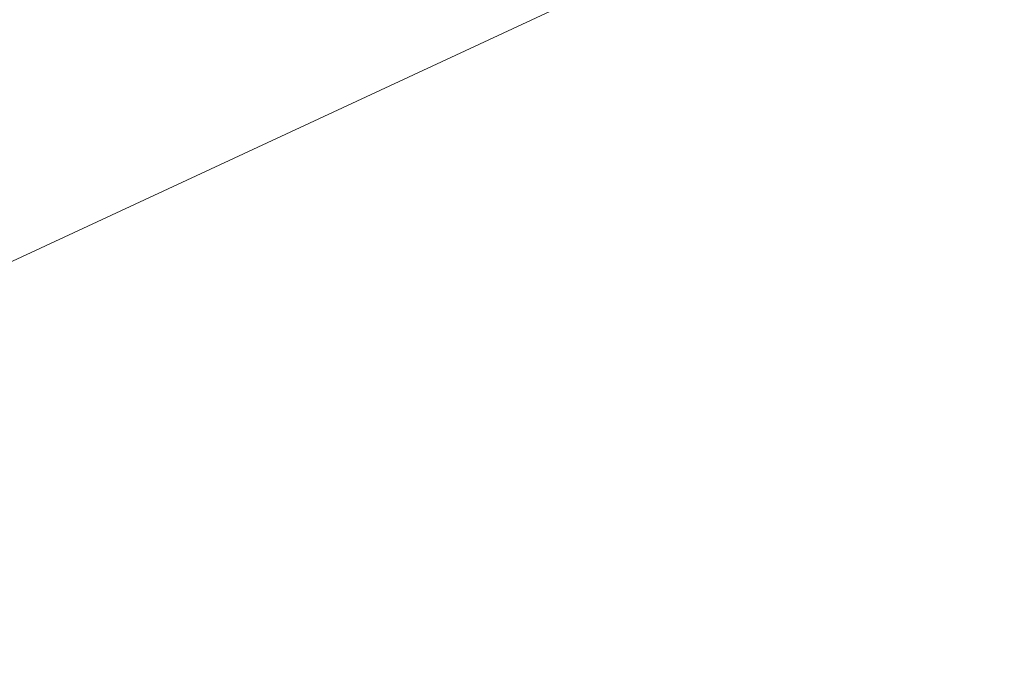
# Model space of a CAD drawing. Extents: x 1620613 to 1693141, y 557269 to 607790.
# Tile 189 of 256: x 1620833.968 to 1620835.209, y 607278.943 to 607279.758. Entities that reach past the tile are written whole.
import ezdxf

# ---------------------------------------------------------------- set-up
doc = ezdxf.new("R2010")
doc.units = 0
doc.header["$LTSCALE"] = 10
doc.header["$MEASUREMENT"] = 0
doc.linetypes.add('DGN Style 2', pattern=[7.346996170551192, 4.408197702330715, -2.938798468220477])
doc.linetypes.add('DGN Style 3', pattern=[10.28579463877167, 7.346996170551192, -2.938798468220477])
for name, color, linetype, lineweight in [('DR_X_Text', 7, 'Continuous', 0), ('DT_X_Contour_Minor', 136, 'DGN Style 3', 0), ('SV_X_Top_of_Bank', 97, 'DGN Style 2', 0)]:
    doc.layers.add(name, color=color, linetype=linetype, lineweight=lineweight)
doc.styles.get("Standard").update_dxf_attribs({"font": 'arial.ttf'})
doc.styles.add('Style-Arial', font='arial.ttf')
doc.dimstyles.get("Standard").update_dxf_attribs({"dimtxt": 0.18, "dimasz": 0.18, "dimexe": 0.18, "dimexo": 0.0625, "dimgap": 0.09, "dimtad": 0, "dimtih": 1, "dimtoh": 1, "dimdec": 4, "dimzin": 0, "dimdsep": 46, "dimtxsty": 'Standard', "dimcen": 0.09, "dimadec": 0, "dimazin": 0, "dimtfac": 1, "dimtdec": 4, "dimtofl": 0, "dimtmove": 0, "dimatfit": 3, "dimfxl": 1, "dimtolj": 1, "dimtzin": 0, "dimarcsym": 0})

# ---------------------------------------------------------------- blocks, each defined once
blk = doc.blocks.new('*U1004')
at = {"layer": 'DT_X_Contour_Minor', "transparency": 33554559, "flags": 128}
for points, elevation in [([(-24.18095962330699, 52.19456630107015), (-26.13961108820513, 50.80046222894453), (-26.52381164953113, 50.52720175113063), (-26.83699127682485, 50.30489349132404), (-27.07914997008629, 50.13353744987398), (-27.25028772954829, 50.01313362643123), (-27.6119605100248, 49.75999305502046), (-27.86025474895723, 49.55198737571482), (-28.33388288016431, 49.11782576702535), (-29.03284490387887, 48.4575082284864), (-29.95714082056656, 47.57103476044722), (-32.72237512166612, 44.90556427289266), (-33.69162985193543, 43.94827698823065), (-34.52546831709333, 43.07551799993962), (-35.22389051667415, 42.287287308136), (-35.78689645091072, 41.58358491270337), (-37.10769058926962, 39.81974958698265), (-37.57608096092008, 39.21586285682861), (-37.99065647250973, 38.72707916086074), (-38.35141712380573, 38.35339849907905), (-38.65836291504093, 38.09482087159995), (-39.40513187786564, 37.55875124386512), (-39.65607010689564, 37.37009547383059), (-39.84880807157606, 37.20618038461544), (-39.98334577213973, 37.06700597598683), (-40.05968320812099, 36.95257224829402), (-40.18564935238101, 36.68040321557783), (-40.22203130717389, 36.57873467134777), (-40.23670256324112, 36.47785581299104), (-40.22966312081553, 36.37776664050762), (-40.20091298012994, 36.27846715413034), (-40.01608735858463, 35.81691215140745), (-40.15048069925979, 35.74531068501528), (-40.16360001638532, 35.73708894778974), (-40.14536082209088, 35.74311007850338), (-40.09576311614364, 35.76337407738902), (-40.01480689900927, 35.79788094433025), (-39.75711230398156, 35.90888974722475), (-39.66908160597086, 35.93833058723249), (-39.59826045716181, 35.94339650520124), (-39.54464885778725, 35.924087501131), (-39.50824680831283, 35.88040357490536), (-39.43412074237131, 35.73141320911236), (-39.40460542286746, 35.66106522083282), (-39.37165401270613, 35.56176403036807), (-39.33526651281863, 35.4335096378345), (-39.29544292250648, 35.2763020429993), (-39.18466522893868, 34.81847752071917), (-39.17252586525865, 34.65688272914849), (-39.21919104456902, 34.51546674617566), (-39.32466076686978, 34.39422957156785), (-39.48893503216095, 34.2931712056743), (-40.00540579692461, 34.0505873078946), (-40.19436498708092, 33.96038744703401), (-40.37388948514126, 33.87172578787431), (-40.54397928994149, 33.78460233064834), (-40.70463440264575, 33.69901707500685), (-41.12046844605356, 33.47284066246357), (-41.26366915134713, 33.39187158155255), (-41.38139573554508, 33.31859664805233), (-41.4736481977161, 33.25301586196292), (-41.54042653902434, 33.19512922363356), (-41.68453661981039, 33.05102371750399), (-41.74308398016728, 32.99779644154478), (-41.81064350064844, 32.94619374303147), (-41.88721518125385, 32.89621562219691), (-41.97279902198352, 32.84786207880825), (-42.21303881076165, 32.72108539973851), (-42.29075835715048, 32.67889523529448), (-42.34373715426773, 32.64740725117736), (-42.37197520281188, 32.62662144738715), (-42.37547250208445, 32.61653782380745), (-42.35181096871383, 32.60391773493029), (-42.39091265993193, 32.583645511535), (-42.52596388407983, 32.53229390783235), (-42.75696464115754, 32.44986292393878), (-43.08391493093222, 32.33635255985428), (-44.0837150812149, 31.99221908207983), (-44.42547770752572, 31.87377317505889), (-44.70091547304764, 31.776535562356), (-44.91002837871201, 31.70050624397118), (-45.05281642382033, 31.64568522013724), (-45.34515139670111, 31.52777354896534), (-45.44244383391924, 31.48830485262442), (-45.51506991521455, 31.45833251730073), (-45.56302964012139, 31.43785654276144), (-45.58632300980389, 31.42687692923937), (-45.61555018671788, 31.41025977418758), (-45.65389966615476, 31.39085678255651), (-45.74702772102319, 31.34511067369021), (-45.89493435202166, 31.27302144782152), (-46.0976195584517, 31.1745891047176), (-46.71115154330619, 30.87697870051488), (-46.99779240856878, 30.74271758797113), (-47.39756601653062, 30.56314205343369), (-47.91047236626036, 30.33825209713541), (-48.53651145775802, 30.06804771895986), (-50.35679269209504, 29.28708348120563), (-51.06820952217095, 28.98171731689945), (-51.83724908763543, 28.65134200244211), (-52.66391138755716, 28.29595753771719), (-53.54819642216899, 27.91556392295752), (-55.9831201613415, 26.86783541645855), (-57.01666897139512, 26.41871289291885), (-58.29112259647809, 25.85714170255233), (-59.80648103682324, 25.18312184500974), (-61.56274429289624, 24.39665332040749), (-66.5673193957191, 22.14947236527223), (-68.33273958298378, 21.3572880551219), (-69.87556881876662, 20.66612084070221), (-71.19580710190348, 20.07597072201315), (-72.29345443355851, 19.58683769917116), (-74.92372604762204, 18.41717243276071), (-76.0391293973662, 17.92006916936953), (-77.4126357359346, 17.30600832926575), (-79.04424506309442, 16.57498991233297), (-80.93395737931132, 15.72701391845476), (-86.31732754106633, 13.30980116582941), (-88.17255430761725, 12.47632087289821), (-89.70070698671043, 11.78878955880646), (-90.90178557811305, 11.24720722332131), (-91.77579008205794, 10.85157386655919), (-93.67036997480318, 9.991150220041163), (-94.38000876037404, 9.669193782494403), (-95.0879901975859, 9.348642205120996), (-95.79431428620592, 9.02949548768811), (-96.49898102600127, 8.71175363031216), (-98.37588253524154, 7.866315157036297), (-99.06783932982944, 7.55473544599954), (-99.73603358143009, 7.254075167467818), (-100.380465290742, 6.964334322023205), (-101.0011344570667, 6.685512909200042), (-102.6245688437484, 5.956548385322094), (-103.1982293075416, 5.697795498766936), (-103.7016349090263, 5.468260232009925), (-104.1347856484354, 5.26794258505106), (-104.4976815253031, 5.096842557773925), (-105.3717307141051, 4.679532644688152), (-105.6991237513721, 4.523773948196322), (-106.0257659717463, 4.369480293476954), (-106.3516573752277, 4.216651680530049), (-106.6767979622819, 4.065288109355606), (-107.5428384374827, 3.663605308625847), (-107.8765955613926, 3.5093037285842), (-108.228336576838, 3.347661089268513), (-108.5980614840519, 3.178677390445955), (-108.9857702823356, 3.002352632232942), (-110.0436389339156, 2.522365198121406), (-110.3899303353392, 2.366441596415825), (-110.6354030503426, 2.258661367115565), (-110.7800570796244, 2.199024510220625), (-110.8238924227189, 2.187531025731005), (-110.8063617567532, 2.221072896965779), (-110.8176179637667, 2.22399142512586), (-110.864534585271, 2.207590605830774), (-110.9471116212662, 2.171870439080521), (-111.065349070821, 2.116830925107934), (-111.4281961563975, 1.944299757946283), (-111.549772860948, 1.887374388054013), (-111.6423676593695, 1.845996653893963), (-111.7059805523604, 1.820166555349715), (-111.7406115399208, 1.809884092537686), (-111.7943182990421, 1.803194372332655), (-111.8286533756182, 1.792639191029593), (-111.8913785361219, 1.765990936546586), (-111.9824937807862, 1.723249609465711), (-112.1019991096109, 1.66441520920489), (-112.4585334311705, 1.486066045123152), (-112.6107108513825, 1.409811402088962), (-112.7998423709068, 1.314809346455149), (-113.0259279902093, 1.201059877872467), (-113.2889677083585, 1.068562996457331), (-114.0396790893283, 0.69024142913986), (-114.2872314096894, 0.568059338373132), (-114.4668548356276, 0.4852542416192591), (-114.5785493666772, 0.4418261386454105), (-114.6223150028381, 0.4377750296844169), (-114.648451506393, 0.4794747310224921), (-114.6577560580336, 0.4941408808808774), (-114.6660673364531, 0.5068645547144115), (-114.6733853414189, 0.5176457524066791), (-114.6797100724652, 0.5264844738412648), (-114.7069078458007, 0.5631993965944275), (-114.8184190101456, 0.5857427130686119), (-114.8512880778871, 0.5817863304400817), (-114.9021047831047, 0.5602557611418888), (-114.9708691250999, 0.521151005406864), (-115.0575811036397, 0.4644720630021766), (-115.3127432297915, 0.2898959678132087), (-115.4414968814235, 0.1639744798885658), (-115.6363862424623, -0.08285791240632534), (-115.8974113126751, -0.4506012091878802), (-116.2245720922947, -0.9392554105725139), (-117.1851817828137, -2.403547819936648), (-117.5714658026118, -2.953456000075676), (-118.0098605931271, -3.504961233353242), (-118.500366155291, -4.058063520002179), (-119.0429824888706, -4.612762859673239), (-120.5594404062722, -6.094090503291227), (-121.1927058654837, -6.659830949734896), (-121.9551588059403, -7.246056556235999), (-122.8467992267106, -7.852767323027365), (-123.8676271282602, -8.479963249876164), (-126.7620848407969, -10.17979926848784), (-127.864000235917, -10.8284669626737), (-128.9989031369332, -11.49959303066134), (-130.1667935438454, -12.19317747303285), (-131.3676714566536, -12.90922028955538), (-134.6139958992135, -14.84861229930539), (-135.6910177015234, -15.49258175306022), (-136.4873397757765, -15.96994610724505), (-137.00296212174, -16.28070536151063), (-137.237884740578, -16.42485951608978), (-137.4900787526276, -16.58713046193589), (-137.7565083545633, -16.75856111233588), (-138.3666516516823, -17.1511498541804), (-139.3205086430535, -17.76489668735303), (-140.6180793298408, -18.59980161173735), (-144.5365527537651, -21.12109219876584), (-146.057583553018, -22.07550189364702), (-147.6818208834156, -23.04776303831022), (-149.4092647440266, -24.03787563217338), (-151.2399151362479, -25.04583967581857), (-156.2592582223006, -27.75754572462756), (-157.9071188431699, -28.64785731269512), (-159.0861933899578, -29.28501254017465), (-159.7964818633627, -29.66901140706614), (-160.0379842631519, -29.799853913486), (-160.0569425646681, -29.81122544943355), (-160.0890574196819, -29.82893668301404), (-160.1711832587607, -29.87354173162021), (-160.3033200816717, -29.94504059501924), (-160.4854678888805, -30.04343327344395), (-161.0378766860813, -30.34167216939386), (-161.453391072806, -30.58673781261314), (-162.2856276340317, -31.09825556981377), (-163.5345863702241, -31.8762254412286), (-165.2002672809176, -32.92064742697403), (-173.9457966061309, -38.41633829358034), (-174.5053201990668, -38.7314004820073), (-174.867815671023, -38.89980899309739), (-175.7155062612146, -39.27000787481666), (-177.0483919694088, -39.84199712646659), (-178.8664727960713, -40.61577674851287), (-184.3616151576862, -42.94824290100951), (-186.1728366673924, -43.71679719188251), (-187.4851444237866, -44.27311045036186), (-188.2985384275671, -44.61718267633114), (-188.6130186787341, -44.74901386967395), (-188.7864143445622, -44.81757567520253), (-188.8437101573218, -44.84031453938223), (-188.8855508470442, -44.85710977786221), (-188.9119364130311, -44.86796139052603), (-188.9228668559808, -44.87286937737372), (-188.931407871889, -44.87803250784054), (-188.9728376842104, -44.90323402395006), (-189.0907213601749, -44.97496622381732), (-189.2850588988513, -45.09322910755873), (-189.5558503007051, -45.25802267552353), (-190.9979358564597, -46.13563092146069), (-200.9809675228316, -50.38128774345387), (-202.8592208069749, -51.18005113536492), (-204.215538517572, -51.75677410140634), (-205.04992065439, -52.11145664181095), (-205.3623672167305, -52.24409875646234), (-205.4996439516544, -52.30175716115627), (-205.6967714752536, -52.38455384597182), (-206.1851964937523, -52.58970009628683), (-206.9649190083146, -52.91719591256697), (-208.0359390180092, -53.36704129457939), (-211.2803890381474, -54.72976173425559), (-212.5267256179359, -55.24626083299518), (-213.8323978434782, -55.77371779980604), (-215.1974057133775, -56.31213263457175), (-216.6217492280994, -56.86150533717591), (-220.4991127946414, -58.34110970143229), (-221.7850403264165, -58.8320294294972), (-222.734800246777, -59.19508533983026), (-223.3483925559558, -59.43027743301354), (-223.6258172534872, -59.53760570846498), (-223.9173929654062, -59.65332935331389), (-224.22196076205, -59.77157573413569), (-224.9169823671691, -60.039522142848), (-226.0024577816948, -60.45716857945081), (-227.4783870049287, -61.02451504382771), (-231.9348033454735, -62.73703898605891), (-233.6412232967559, -63.39652951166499), (-235.4181708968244, -64.09060813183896), (-237.2656461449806, -64.81927484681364), (-239.1836490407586, -65.5825296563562), (-244.3923602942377, -67.6639932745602), (-246.1431725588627, -68.36306236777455), (-247.4890759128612, -68.89917193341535), (-248.4300703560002, -69.27232197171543), (-248.9661558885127, -69.48251248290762), (-249.8558387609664, -69.82574114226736), (-250.2946615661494, -69.97874927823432), (-250.9438678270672, -70.1803521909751), (-251.8034575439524, -70.43054988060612), (-252.8734307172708, -70.72934234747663), (-256.0072037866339, -71.59091529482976), (-257.3000331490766, -71.91154492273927), (-258.8281914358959, -72.22725409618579), (-260.5916786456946, -72.53804281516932), (-262.5904947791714, -72.84391107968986), (-268.2344430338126, -73.6529991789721), (-269.2004858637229, -74.22120432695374), (-267.8656531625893, -75.31900369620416), (-264.229944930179, -76.94639728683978), (-258.2933611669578, -79.1033850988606), (-239.394637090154, -85.56147822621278), (-233.1634486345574, -87.66069986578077), (-228.643926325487, -89.1147949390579), (-225.8360701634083, -89.92376344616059), (-224.7398801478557, -90.08760538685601), (-224.0989283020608, -89.66434847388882), (-223.7262266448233, -89.61622242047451), (-223.0888355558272, -89.78928694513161), (-222.1867550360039, -90.18354204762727), (-221.0199850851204, -90.79898772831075), (-217.5556793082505, -92.7350969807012), (-216.3597373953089, -93.36094720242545), (-215.3701409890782, -93.78641592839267), (-214.5868900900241, -94.01150315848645), (-214.0099846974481, -94.03620889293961), (-211.7992323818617, -93.68394549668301), (-207.7296554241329, -92.34900280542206), (-206.1300878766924, -91.03043986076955), (-205.8097007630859, -90.77156042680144), (-205.5340683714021, -90.56002053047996), (-205.303190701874, -90.39582017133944), (-205.117067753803, -90.27895934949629), (-204.6804128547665, -90.0304498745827), (-204.5339060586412, -89.94748955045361), (-204.4218768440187, -89.88499068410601), (-204.3443252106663, -89.84295327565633), (-204.3012511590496, -89.82137732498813), (-204.2323571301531, -89.79112340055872), (-204.0175103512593, -89.70875089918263), (-203.4246405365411, -89.48432383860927), (-202.4537476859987, -89.11784221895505), (-201.1048318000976, -88.60930603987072), (-197.0036920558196, -87.06380348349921), (-195.53523340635, -86.48951762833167), (-194.2057122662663, -85.92578698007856), (-193.0151286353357, -85.37261153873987), (-191.963482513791, -84.8299913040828), (-189.3443428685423, -83.39707762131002), (-188.3270215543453, -82.8713957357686), (-187.2394123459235, -82.36903534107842), (-186.0815152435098, -81.88999643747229), (-184.8533302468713, -81.4342790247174), (-181.484453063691, -80.2501279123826), (-180.3467177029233, -79.84876827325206), (-179.4601695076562, -79.53280269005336), (-178.8248084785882, -79.30223116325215), (-178.4406346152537, -79.15705369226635), (-177.7510872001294, -78.88377251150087), (-177.4752271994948, -78.77552726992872), (-177.1648077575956, -78.65575243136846), (-176.8198288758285, -78.52444799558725), (-176.4402905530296, -78.38161396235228), (-175.3821091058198, -77.98535041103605), (-174.657990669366, -77.70635111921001), (-173.2792714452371, -77.1665509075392), (-171.2459514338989, -76.3659497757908), (-168.5580306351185, -75.30454772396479), (-160.5174407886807, -72.12640769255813), (-157.8664053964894, -71.07881973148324), (-155.9437416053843, -70.31966087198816), (-154.7494494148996, -69.8489311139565), (-154.2835288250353, -69.66663045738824), (-154.0122360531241, -69.56506750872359), (-153.8901976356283, -69.51096790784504), (-153.7275519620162, -69.42484131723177), (-153.5242990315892, -69.30668773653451), (-153.2804388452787, -69.15650716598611), (-152.5760020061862, -68.71332299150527), (-152.3022596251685, -68.54918621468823), (-152.0093601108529, -68.38916401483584), (-151.6973034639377, -68.23325639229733), (-151.3660896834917, -68.08146334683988), (-150.457310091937, -67.68216799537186), (-149.7965649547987, -67.40557416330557), (-148.4959142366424, -66.87526418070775), (-146.5553579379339, -66.09123804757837), (-143.9748960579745, -65.05349576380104), (-136.2404569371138, -61.94789480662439), (-133.6499864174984, -60.91447590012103), (-131.6794041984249, -60.14341989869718), (-130.3287102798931, -59.63472680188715), (-129.597904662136, -59.38839661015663), (-128.475607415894, -59.08133330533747), (-128.0837312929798, -58.95530226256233), (-127.7498258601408, -58.8075066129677), (-127.4738911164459, -58.63794635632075), (-127.2559270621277, -58.44662149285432), (-126.3740264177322, -57.50298804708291), (-125.5114376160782, -56.88272472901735), (-125.3272058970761, -56.75648262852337), (-125.1441916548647, -56.64358346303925), (-124.9623948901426, -56.54402723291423), (-124.7818156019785, -56.45781393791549), (-124.3018941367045, -56.24570239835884), (-124.1252345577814, -56.16937275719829), (-123.9551969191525, -56.09946748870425), (-123.7917812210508, -56.03598659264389), (-123.634987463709, -55.97893006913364), (-123.2257000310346, -55.83534516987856), (-123.0975281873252, -55.78019966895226), (-123.0199782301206, -55.7224518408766), (-122.9930501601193, -55.66210168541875), (-123.01674397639, -55.59914920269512), (-123.2454328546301, -55.29929885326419), (-123.5280223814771, -55.37079651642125), (-123.557898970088, -55.37377578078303), (-123.5264189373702, -55.35207171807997), (-123.4335822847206, -55.30568432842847), (-123.2793890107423, -55.23461361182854), (-122.7863981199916, -55.01218059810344), (-122.5932278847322, -54.92795936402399), (-122.383460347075, -54.84212042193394), (-122.1570955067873, -54.75466377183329), (-121.9141333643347, -54.66558941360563), (-121.2441045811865, -54.42590084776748), (-120.9864257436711, -54.32681635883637), (-120.7159108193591, -54.20932931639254), (-120.4325598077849, -54.07343972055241), (-120.1363727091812, -53.91914757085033), (-119.3294256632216, -53.48316510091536), (-119.0607926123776, -53.33840922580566), (-118.8601037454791, -53.23112845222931), (-118.7273590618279, -53.1613227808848), (-118.6625585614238, -53.1289922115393), (-118.5803494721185, -53.09274416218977), (-118.5320814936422, -53.07158985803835), (-118.4489343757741, -53.0353129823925), (-118.330908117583, -52.9839135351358), (-118.1780027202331, -52.91739151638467), (-117.723749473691, -52.71983603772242), (-117.574481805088, -52.65467205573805), (-117.4673687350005, -52.60734671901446), (-117.40241026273, -52.57786002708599), (-117.3796063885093, -52.56621198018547), (-117.3750021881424, -52.55893538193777), (-117.32292377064, -52.53514638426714), (-117.1701416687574, -52.46923683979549), (-116.916655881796, -52.36120674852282), (-116.56246641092, -52.21105611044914), (-115.4836895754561, -51.75449367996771), (-115.0592612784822, -51.57221276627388), (-114.5950590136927, -51.36779184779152), (-114.0910827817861, -51.14123092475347), (-113.547332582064, -50.89252999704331), (-112.044300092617, -50.1998075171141), (-111.4609096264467, -49.93227813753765), (-110.8380125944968, -49.64923185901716), (-110.1756089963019, -49.3506686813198), (-109.4736988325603, -49.03658860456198), (-107.5492629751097, -48.17835253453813), (-106.8173808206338, -47.85253848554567), (-106.0650612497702, -47.51877339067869), (-105.2923042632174, -47.17705725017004), (-104.4991098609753, -46.82739006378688), (-102.3566749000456, -45.88434283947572), (-101.3863502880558, -45.45568486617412), (-100.0822026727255, -44.87699636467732), (-98.44423205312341, -44.14827733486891), (-96.4724384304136, -43.26952777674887), (-90.76922476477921, -40.72615491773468), (-88.75926945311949, -39.8289467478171), (-87.00681376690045, -39.04485188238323), (-85.5118577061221, -38.37387032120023), (-84.27440127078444, -37.81600206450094), (-81.31785027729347, -36.47917111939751), (-80.27335569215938, -36.00698643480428), (-79.35728518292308, -35.59305558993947), (-78.56963874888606, -35.23737858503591), (-77.91041639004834, -34.9399554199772), (-76.32372220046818, -34.22449876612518), (-75.53716309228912, -33.87114173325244), (-74.36750640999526, -33.34766312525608), (-72.81475215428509, -32.65406294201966), (-70.87890032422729, -31.79034118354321), (-65.20583201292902, -29.2602543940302), (-63.27956802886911, -28.40062648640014), (-61.75557730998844, -27.71930785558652), (-60.63385985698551, -27.21629850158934), (-59.91441566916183, -26.89159842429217), (-58.53226218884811, -26.26347725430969), (-58.06345880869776, -26.05004163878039), (-57.69366377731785, -25.88082566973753), (-57.42287709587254, -25.75582934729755), (-57.25109876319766, -25.6750526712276), (-56.92503434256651, -25.51860773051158), (-56.77381655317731, -25.44516997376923), (-56.56471150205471, -25.34219040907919), (-56.29771918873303, -25.2096690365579), (-55.97283961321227, -25.04760585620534), (-55.02931106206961, -24.57604829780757), (-54.67752068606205, -24.40195806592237), (-54.3297959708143, -24.23335553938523), (-53.98613691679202, -24.0702407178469), (-53.64654352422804, -23.9126136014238), (-52.746382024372, -23.49959156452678), (-52.45081458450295, -23.36482985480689), (-52.23923338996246, -23.27031125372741), (-52.11163844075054, -23.21603576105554), (-52.06802973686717, -23.20200337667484), (-52.06372152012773, -23.21824116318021), (-52.04211588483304, -23.21375886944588), (-51.98053014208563, -23.18813364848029), (-51.87896429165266, -23.1413655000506), (-51.73741833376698, -23.07345442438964), (-51.3066556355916, -22.8641676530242), (-51.11980596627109, -22.77346711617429), (-50.88232898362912, -22.65833058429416), (-50.59422468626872, -22.51875805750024), (-50.25549307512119, -22.35474953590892), (-49.28470569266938, -21.88481215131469), (-48.97027855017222, -21.73316172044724), (-48.75508766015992, -21.63066346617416), (-48.63913302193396, -21.57731738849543), (-48.62241463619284, -21.5731234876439), (-48.71014727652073, -21.62747598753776), (-48.72413865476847, -21.63849978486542), (-48.70031330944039, -21.63080680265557), (-48.6386712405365, -21.60439704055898), (-48.53921244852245, -21.55927049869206), (-48.22356670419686, -21.41397734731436), (-48.10382505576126, -21.37670235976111), (-47.98133441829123, -21.37384726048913), (-47.85609479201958, -21.40541204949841), (-47.72810617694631, -21.47139672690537), (-47.12441166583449, -21.85963829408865), (-43.89396079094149, -19.59121021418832), (-43.19775608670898, -19.02601108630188), (-42.49362092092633, -18.30259716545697), (-41.78155529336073, -17.42096845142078), (-41.06155920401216, -16.38112494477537), (-39.13099568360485, -13.39725586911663), (-38.40827419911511, -12.38038078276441), (-37.688032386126, -11.56765733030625), (-36.97027024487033, -10.95908551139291), (-36.25498777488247, -10.55466532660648), (-34.35087408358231, -9.748413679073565), (-33.71216939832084, -9.477969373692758), (-33.22414061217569, -9.271325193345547), (-32.88678772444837, -9.128481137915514), (-32.70011073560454, -9.049437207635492), (-32.40320662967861, -8.923720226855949), (-31.99930430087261, -8.653783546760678), (-31.0102753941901, -7.938261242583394), (-29.4361199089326, -6.777153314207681), (-27.27683784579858, -5.170459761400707), (-20.73858357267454, -0.2918294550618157), (-18.53161800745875, 1.345858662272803), (-16.8144120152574, 2.599950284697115), (-15.58696559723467, 3.470445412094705), (-14.84927875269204, 3.957344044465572), (-13.5351265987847, 4.744278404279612), (-13.07620861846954, 5.023531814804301), (-12.68506879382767, 5.27109127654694), (-12.36170712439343, 5.486956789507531), (-12.10612361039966, 5.671128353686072), (-11.51493844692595, 6.119993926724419), (-11.03056794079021, 6.436196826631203), (-10.02084529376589, 7.048156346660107), (-8.48577050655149, 7.955872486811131), (-6.42534357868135, 9.159345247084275), (-0.230402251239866, 12.76294810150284), (1.8345676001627, 13.96469584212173), (3.383271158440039, 14.86723692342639), (4.41570842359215, 15.47057134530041), (4.931879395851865, 15.77469910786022), (5.619980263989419, 16.18676426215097), (6.044165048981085, 16.44713893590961), (6.800643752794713, 16.91921409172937), (7.889416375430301, 17.60298972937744), (9.31048291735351, 18.49846584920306), (16.71747925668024, 23.17132219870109), (21.32444000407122, 24.17666403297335), (22.23724801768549, 24.25435453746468), (23.00126030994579, 24.0565652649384), (23.6164768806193, 23.5832962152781), (24.08289772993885, 22.8345473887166), (25.91233834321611, 18.69760005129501)], 1.800041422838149), ([(-26.4221577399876, 51.95833175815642), (-27.71982852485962, 51.03469212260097), (-27.97437398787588, 50.85364810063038), (-28.18186575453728, 50.70636159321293), (-28.34230382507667, 50.59283259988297), (-28.4556881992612, 50.51306112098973), (-28.69530826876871, 50.34534719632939), (-28.85981133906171, 50.20753661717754), (-29.17360549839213, 49.91989032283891), (-29.63669074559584, 49.48240831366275), (-30.24906708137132, 48.8950905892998), (-32.08112542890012, 47.12912903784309), (-32.72328845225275, 46.49489483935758), (-33.27573376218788, 45.91666340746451), (-33.73846135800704, 45.39443474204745), (-34.11147124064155, 44.92820884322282), (-34.98654064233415, 43.75961013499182), (-35.37127004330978, 43.30610329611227), (-35.86915619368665, 42.82203181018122), (-36.48019909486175, 42.30739567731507), (-37.20439874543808, 41.76219489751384), (-39.28647348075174, 40.2675732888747), (-39.98611710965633, 39.74158006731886), (-40.52349194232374, 39.28456660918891), (-40.89859798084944, 38.89653291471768), (-41.11143522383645, 38.57747898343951), (-41.46264281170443, 37.81864151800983), (-41.56407973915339, 37.53517833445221), (-41.60498482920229, 37.25391688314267), (-41.58535808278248, 36.97485716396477), (-41.50519949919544, 36.69799917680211), (-40.98988515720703, 35.41113261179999), (-41.36458870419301, 35.2114997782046), (-41.40116681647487, 35.18857666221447), (-41.35031391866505, 35.20536424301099), (-41.21203001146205, 35.26186252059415), (-40.98631509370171, 35.35807149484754), (-40.26783396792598, 35.66757635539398), (-40.02239461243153, 35.74966068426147), (-39.8249373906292, 35.76378502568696), (-39.6754623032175, 35.70994937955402), (-39.57396934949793, 35.58815374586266), (-39.36729765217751, 35.17275207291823), (-39.29846415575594, 35.03223562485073), (-39.24696743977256, 34.92223753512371), (-39.21280750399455, 34.84275780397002), (-39.19598434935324, 34.79379643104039), (-39.17423830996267, 34.70392391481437), (-39.19917079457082, 34.65937235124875), (-39.29027777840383, 34.59312204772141), (-39.44755926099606, 34.50517300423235), (-39.67101524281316, 34.39552522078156), (-40.35513052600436, 34.07419947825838), (-40.58325396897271, 33.96678022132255), (-40.75453783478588, 33.8855167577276), (-40.86898212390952, 33.83040908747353), (-40.92658683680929, 33.80145721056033), (-41.00441330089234, 33.7591265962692), (-41.04055930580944, 33.73462800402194), (-41.09062747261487, 33.69288018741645), (-41.15461780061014, 33.63388314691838), (-41.2325302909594, 33.55763688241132), (-41.45885981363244, 33.33131454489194), (-41.55081032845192, 33.24771939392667), (-41.65691473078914, 33.16667569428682), (-41.77717302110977, 33.08818344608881), (-41.91158519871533, 33.01224264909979), (-42.28888952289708, 32.81313579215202), (-42.41095057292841, 32.74687478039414), (-42.49415548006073, 32.69742188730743), (-42.53850424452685, 32.66477711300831), (-42.54399686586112, 32.64894045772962), (-42.50683566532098, 32.62912020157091), (-42.53423417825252, 32.60898901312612), (-42.64430061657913, 32.56346063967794), (-42.83703498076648, 32.49253508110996), (-43.11243727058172, 32.39621233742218), (-43.95706727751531, 32.10548877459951), (-44.25215094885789, 32.00285932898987), (-44.50392945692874, 31.91301366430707), (-44.71240280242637, 31.83595178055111), (-44.8775709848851, 31.77167367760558), (-45.26027925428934, 31.61731044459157), (-45.38764896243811, 31.56564027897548), (-45.48272688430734, 31.5264022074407), (-45.54551302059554, 31.49959622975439), (-45.5760073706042, 31.48522234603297), (-45.61426992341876, 31.46346811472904), (-45.66447487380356, 31.43806682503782), (-45.78639281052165, 31.37817862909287), (-45.98002373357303, 31.28380352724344), (-46.24536764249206, 31.15494151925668), (-47.04856871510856, 30.7653269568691), (-47.38836151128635, 30.6047740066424), (-47.80533909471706, 30.41532607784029), (-48.29950146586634, 30.19698317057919), (-48.87084862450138, 29.94974528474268), (-50.49735409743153, 29.25191761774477), (-51.13303793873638, 28.97905882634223), (-51.8202103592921, 28.68385320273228), (-52.55887135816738, 28.3663007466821), (-53.3490209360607, 28.02640145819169), (-55.52473791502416, 27.09020757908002), (-56.49371372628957, 26.66848666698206), (-57.76885342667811, 26.10546933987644), (-59.35015701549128, 25.40115559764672), (-61.23762449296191, 24.55554544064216), (-66.6790896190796, 22.11218980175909), (-68.57485017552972, 21.26142299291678), (-70.18103300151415, 20.54163929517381), (-71.49763809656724, 19.95283870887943), (-72.52466546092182, 19.49502123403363), (-74.8773014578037, 18.44881878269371), (-75.91999211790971, 17.98397094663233), (-77.28358709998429, 17.37407927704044), (-78.96808640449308, 16.61914377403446), (-80.97349003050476, 15.71916443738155), (-86.74910546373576, 13.12582776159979), (-88.72374219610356, 12.23877836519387), (-90.31594081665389, 11.52263268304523), (-91.52570132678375, 10.97739071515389), (-92.3530237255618, 10.60305246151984), (-94.04929930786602, 9.832688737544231), (-94.68466071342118, 9.54443124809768), (-95.31853824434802, 9.257431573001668), (-95.95093189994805, 8.971689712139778), (-96.58184168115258, 8.687205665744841), (-98.26228926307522, 7.930258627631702), (-98.89682115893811, 7.644555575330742), (-99.54008116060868, 7.355156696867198), (-100.1920692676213, 7.06206199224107), (-100.8527854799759, 6.765271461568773), (-102.6263328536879, 5.968902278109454), (-103.2449727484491, 5.690073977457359), (-103.7707319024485, 5.450865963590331), (-104.2036103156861, 5.251278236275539), (-104.5436079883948, 5.091310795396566), (-105.3264274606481, 4.717558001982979), (-105.6287788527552, 4.573821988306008), (-105.9487184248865, 4.422928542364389), (-106.2862461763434, 4.264877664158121), (-106.6413621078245, 4.099669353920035), (-107.6117888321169, 3.649570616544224), (-107.9746458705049, 3.481720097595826), (-108.3353969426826, 3.315742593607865), (-108.6940420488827, 3.151638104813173), (-109.0505811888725, 2.989406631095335), (-109.9985442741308, 2.55928672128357), (-110.3086120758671, 2.420033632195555), (-110.5278431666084, 2.324864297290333), (-110.6562375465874, 2.273778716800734), (-110.6937952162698, 2.266776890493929), (-110.6728333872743, 2.306883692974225), (-110.6862926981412, 2.310373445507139), (-110.7423920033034, 2.290762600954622), (-110.8411313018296, 2.24805115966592), (-110.9825105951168, 2.182239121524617), (-111.4163753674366, 1.975939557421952), (-111.5617474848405, 1.90787255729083), (-111.6724652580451, 1.858396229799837), (-111.7485286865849, 1.827510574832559), (-111.7899377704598, 1.815215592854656), (-111.8541562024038, 1.807216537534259), (-111.8952114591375, 1.794595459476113), (-111.9702134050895, 1.76273151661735), (-112.0791620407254, 1.71162470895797), (-112.2220573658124, 1.641275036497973), (-112.6483738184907, 1.428018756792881), (-112.8175543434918, 1.34328058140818), (-113.0053585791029, 1.249008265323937), (-113.2117865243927, 1.145201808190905), (-113.4368381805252, 1.031861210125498), (-114.0618075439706, 0.7169074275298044), (-114.2700324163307, 0.618599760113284), (-114.4259800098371, 0.5598920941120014), (-114.5296503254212, 0.5407844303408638), (-114.5810433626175, 0.5612767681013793), (-114.6483884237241, 0.6687230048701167), (-114.6723631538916, 0.7065127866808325), (-114.6937785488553, 0.7392974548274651), (-114.7126346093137, 0.7670770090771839), (-114.7289313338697, 0.7898514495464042), (-114.799010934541, 0.884453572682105), (-115.0863380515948, 0.9425401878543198), (-115.1710306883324, 0.9323459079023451), (-115.3019684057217, 0.8768688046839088), (-115.4791512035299, 0.7761088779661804), (-115.702579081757, 0.6300661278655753), (-116.3600468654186, 0.180241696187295), (-116.6101513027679, -0.01975269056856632), (-116.8673637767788, -0.2823675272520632), (-117.131684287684, -0.6076028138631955), (-117.4031128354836, -0.995458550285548), (-118.1363996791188, -2.11323444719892), (-118.4312717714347, -2.533009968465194), (-118.765922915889, -2.954004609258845), (-119.1403531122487, -3.376218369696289), (-119.5545623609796, -3.79965124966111), (-120.712159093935, -4.930431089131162), (-121.2576473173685, -5.398751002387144), (-122.025914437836, -5.955625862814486), (-123.0169604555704, -6.601055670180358), (-124.2307853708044, -7.33504042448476), (-127.7646903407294, -9.410406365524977), (-129.0504631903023, -10.16678530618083), (-130.2573530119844, -10.87939767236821), (-131.3853598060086, -11.54824346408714), (-132.4344835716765, -12.17332268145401), (-135.1269695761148, -13.78184516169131), (-136.0246570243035, -14.31878836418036), (-136.6983548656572, -14.72322611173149), (-137.1480630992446, -14.99515840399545), (-137.3737817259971, -15.13458524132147), (-137.677045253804, -15.32971620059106), (-137.9974270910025, -15.53586171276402), (-138.7311249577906, -16.00795002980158), (-139.8781388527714, -16.74598115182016), (-141.4384687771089, -17.74995507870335), (-146.1504366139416, -20.78180929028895), (-147.8899061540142, -21.88109677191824), (-149.5743388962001, -22.90506855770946), (-151.2037348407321, -23.85372464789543), (-152.7780939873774, -24.72706504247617), (-156.9030026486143, -26.95555183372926), (-158.2580997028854, -27.68774060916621), (-159.2297093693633, -28.21294184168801), (-159.8178316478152, -28.53115553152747), (-160.0224665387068, -28.64238167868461), (-160.0568430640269, -28.66300134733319), (-160.0893978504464, -28.68125328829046), (-160.1612798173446, -28.72054435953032), (-160.2724889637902, -28.78087456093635), (-160.4230252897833, -28.8622438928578), (-160.8768917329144, -29.10728095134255), (-161.2334875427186, -29.31818412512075), (-161.9628751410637, -29.7671158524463), (-163.0650545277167, -30.45407613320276), (-164.540025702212, -31.3790649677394), (-168.9703378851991, -34.16307326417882), (-170.4930653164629, -35.11789278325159), (-171.7385134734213, -35.89434511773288), (-172.7066823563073, -36.49243026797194), (-173.3975719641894, -36.91214823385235), (-174.8702385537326, -37.79357323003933), (-175.577311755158, -38.18167739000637), (-176.5940314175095, -38.68492112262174), (-177.9203975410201, -39.30330442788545), (-179.5564101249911, -40.0368273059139), (-184.331972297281, -42.14640774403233), (-185.9600141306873, -42.86267835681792), (-187.2624680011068, -43.4293048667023), (-188.2393339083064, -43.84628727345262), (-188.890611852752, -44.11362557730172), (-190.1932357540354, -44.62700225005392), (-190.8766222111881, -44.90431178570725), (-191.9498136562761, -45.35120788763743), (-193.4128100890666, -45.9676905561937), (-195.265611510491, -46.75375979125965), (-200.7261552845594, -49.0760598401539), (-202.5265453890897, -49.8416973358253), (-203.8323078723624, -50.39688478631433), (-204.6434427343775, -50.74162219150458), (-204.9599499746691, -50.87590955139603), (-205.1444657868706, -50.9534091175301), (-205.4094279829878, -51.06469744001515), (-206.0659277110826, -51.34043773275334), (-207.1139649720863, -51.78062999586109), (-208.5535397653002, -52.38527422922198), (-212.9144559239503, -54.21692814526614), (-214.4953707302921, -54.87517555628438), (-215.9674280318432, -55.47617735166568), (-217.3306278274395, -56.01993353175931), (-218.5849701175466, -56.50644409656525), (-221.7847395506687, -57.72747811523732), (-222.8509311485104, -58.13458622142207), (-223.6496788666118, -58.44013502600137), (-224.1809827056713, -58.64412452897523), (-224.4448426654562, -58.74655473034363), (-224.7918773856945, -58.88428953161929), (-225.0772514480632, -58.99538952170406), (-225.673097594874, -59.22538839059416), (-226.5794158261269, -59.57428613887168), (-227.796206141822, -60.04208276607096), (-231.4549430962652, -61.44807227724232), (-232.9376689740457, -62.02218422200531), (-234.6417938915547, -62.69002792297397), (-236.5673178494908, -63.4516033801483), (-238.7142408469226, -64.3069105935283), (-244.7345675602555, -66.71270550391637), (-246.739514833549, -67.51349833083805), (-248.2391116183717, -68.111530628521), (-249.2333579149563, -68.50680239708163), (-249.72225372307, -68.69931363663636), (-250.3521752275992, -68.94232956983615), (-250.7275681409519, -69.0684500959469), (-251.3813057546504, -69.26454972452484), (-252.313388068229, -69.53062845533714), (-253.523815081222, -69.86668628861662), (-257.1227467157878, -70.85614598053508), (-258.6074759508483, -71.22436795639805), (-260.3624649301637, -71.58693911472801), (-262.3877136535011, -71.94385945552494), (-264.6832221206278, -72.2951289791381), (-271.1649243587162, -73.22431328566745), (-272.2743608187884, -73.87685941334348), (-270.7413935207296, -75.13760956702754), (-266.5660224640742, -77.00656374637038), (-259.7482476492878, -79.48372195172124), (-238.0443097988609, -86.90041586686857), (-230.9031500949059, -89.32110521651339), (-225.7576243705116, -91.02065282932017), (-222.6077326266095, -91.99905870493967), (-221.453474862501, -92.2563228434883), (-221.0362994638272, -91.98083823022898), (-220.7937196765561, -91.94951449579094), (-220.3788618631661, -92.06215675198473), (-219.7917260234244, -92.31876499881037), (-219.0323121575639, -92.71933923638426), (-216.7775044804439, -93.9794918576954), (-215.9991035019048, -94.38683808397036), (-215.3550063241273, -94.66376229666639), (-214.8452129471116, -94.81026449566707), (-214.4697233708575, -94.82634468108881), (-213.0308142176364, -94.59706751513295), (-209.0644522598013, -93.2959824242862), (-208.0970566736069, -93.20292095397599), (-206.8947393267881, -93.48134443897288), (-205.4575002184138, -94.13125287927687), (-203.7853393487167, -95.15264627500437), (-199.0130146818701, -98.3716752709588), (-197.5992905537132, -99.25004037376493), (-196.9373616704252, -99.47086393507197), (-197.0272280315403, -99.03414595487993), (-197.8688896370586, -97.93988643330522), (-201.1157142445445, -94.14513898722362), (-202.1445991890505, -92.86694454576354), (-202.7961355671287, -91.87842180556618), (-203.0703233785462, -91.1795707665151), (-202.9671626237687, -90.77039142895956), (-201.6052657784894, -89.53678849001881), (-196.2946542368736, -87.53550001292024), (-195.1693159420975, -87.08935588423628), (-194.06927743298, -86.60861856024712), (-192.994538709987, -86.09328804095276), (-191.9450997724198, -85.54336432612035), (-189.1803289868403, -84.0307768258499), (-188.1064418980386, -83.47586562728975), (-186.9583587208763, -82.94557265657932), (-185.7360794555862, -82.43989791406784), (-184.4396041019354, -81.9588413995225), (-180.8834083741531, -80.70884833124), (-179.6824118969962, -80.28517202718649), (-178.7465692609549, -79.95163791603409), (-178.0758804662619, -79.70824599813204), (-177.6703455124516, -79.55499627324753), (-176.9424574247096, -79.26651993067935), (-176.675729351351, -79.16141957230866), (-176.4214611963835, -79.06247575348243), (-176.1796529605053, -78.96968847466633), (-175.9503046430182, -78.88305773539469), (-175.3553223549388, -78.6602511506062), (-174.762106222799, -78.4298333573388), (-173.4286945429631, -77.90568491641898), (-171.3550873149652, -77.08780582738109), (-168.5412845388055, -75.9761960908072), (-160.0508830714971, -72.6202625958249), (-157.2561313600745, -71.51578799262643), (-155.2396773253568, -70.71931430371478), (-154.001520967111, -70.2308415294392), (-153.5416622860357, -70.0503696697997), (-153.3531027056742, -69.97977926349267), (-153.2682810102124, -69.9421778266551), (-153.155235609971, -69.88231632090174), (-153.0139665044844, -69.800194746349), (-152.8444736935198, -69.69581310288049), (-152.3548612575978, -69.38778196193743), (-152.1645990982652, -69.27370018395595), (-151.9610219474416, -69.16247820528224), (-151.74412980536, -69.05411602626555), (-151.5139226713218, -68.94861364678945), (-150.8822836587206, -68.6710870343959), (-150.2915771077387, -68.4260573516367), (-148.9931867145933, -67.89911326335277), (-146.9871124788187, -67.09025476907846), (-144.2733544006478, -65.99948186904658), (-136.0930877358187, -62.71486826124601), (-133.3686395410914, -61.62607873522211), (-131.3304949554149, -60.82317036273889), (-129.9786539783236, -60.30614314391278), (-129.313116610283, -60.07499707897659), (-128.4534217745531, -59.83978244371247), (-128.1407040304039, -59.72982814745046), (-127.8473219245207, -59.57637623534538), (-127.573275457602, -59.3794267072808), (-127.3185646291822, -59.13897956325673), (-126.1750305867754, -57.91539845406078), (-125.6638016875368, -57.54778814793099), (-125.5201019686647, -57.45771540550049), (-125.3081009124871, -57.34504445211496), (-125.027798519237, -57.20977528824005), (-124.67919478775, -57.05190791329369), (-123.658516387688, -56.60079729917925), (-123.3162236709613, -56.45018668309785), (-123.0548543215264, -56.33668779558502), (-122.8744083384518, -56.26030063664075), (-122.774885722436, -56.22102520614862), (-122.6173899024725, -56.16577302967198), (-122.578404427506, -56.13100091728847), (-122.5795698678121, -56.06812371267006), (-122.6208862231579, -55.97714141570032), (-122.702353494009, -55.85805402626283), (-123.176219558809, -55.23673432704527), (-123.2689925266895, -55.26020671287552), (-123.27880088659, -55.26118479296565), (-123.2684661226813, -55.25405943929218), (-123.2379882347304, -55.2388306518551), (-123.1873672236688, -55.21549843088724), (-123.0255203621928, -55.14247459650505), (-122.9375661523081, -55.10604744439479), (-122.7950886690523, -55.05153386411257), (-122.5980879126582, -54.97893385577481), (-122.3465638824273, -54.88824741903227), (-121.6031354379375, -54.62230168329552), (-121.3172286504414, -54.51236278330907), (-121.0170796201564, -54.38200538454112), (-120.7026883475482, -54.2312294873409), (-120.3740548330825, -54.06003509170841), (-119.4787091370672, -53.57629203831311), (-119.1806481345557, -53.41567858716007), (-118.9579743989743, -53.29664552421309), (-118.8106879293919, -53.2191928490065), (-118.7387887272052, -53.18332056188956), (-118.6475738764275, -53.14310164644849), (-118.5940182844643, -53.11962995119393), (-118.5017626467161, -53.07937905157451), (-118.370806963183, -53.02234894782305), (-118.2011512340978, -52.94853963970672), (-117.697135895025, -52.72934254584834), (-117.5315163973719, -52.65704004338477), (-117.4126694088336, -52.60453035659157), (-117.3405949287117, -52.57181348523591), (-117.3152929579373, -52.5588894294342), (-117.3101843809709, -52.55081570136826), (-117.2631252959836, -52.52895948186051), (-117.1257794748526, -52.46944611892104), (-116.8981469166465, -52.37227561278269), (-116.5802276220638, -52.23744796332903), (-115.6120605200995, -51.82769804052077), (-115.2194286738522, -51.65870471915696), (-114.7676584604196, -51.45903719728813), (-114.2567498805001, -51.22869547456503), (-113.6867029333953, -50.96767955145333), (-112.0877265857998, -50.23073815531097), (-111.4670962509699, -49.94613143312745), (-110.8044375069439, -49.64501731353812), (-110.0997503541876, -49.32739579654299), (-109.3530347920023, -48.99326688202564), (-107.3057554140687, -48.08024658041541), (-106.5441058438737, -47.74109617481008), (-105.794616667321, -47.40841018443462), (-105.0572878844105, -47.08218860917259), (-104.3321194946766, -46.76243144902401), (-102.4145509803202, -45.91836490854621), (-101.5012583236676, -45.51471419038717), (-100.1995567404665, -44.93681194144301), (-98.50944623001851, -44.18465816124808), (-96.43092679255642, -43.25825285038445), (-90.37032972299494, -40.55550331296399), (-88.25751306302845, -39.61251305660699), (-86.46451088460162, -38.81060444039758), (-84.9913231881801, -38.14977746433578), (-83.8379499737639, -37.63003212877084), (-81.18870737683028, -36.43215342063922), (-80.25277914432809, -36.00904832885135), (-79.43192639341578, -35.63814208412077), (-78.72614912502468, -35.31943468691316), (-78.13544733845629, -35.05292613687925), (-76.71367655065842, -34.4118351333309), (-75.96444420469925, -34.0753918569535), (-74.78307525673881, -33.54688028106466), (-73.16956970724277, -32.82630040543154), (-71.1239275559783, -31.91365223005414), (-65.0926996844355, -29.22383269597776), (-63.05558418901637, -28.31482348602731), (-61.46765860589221, -27.60516050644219), (-60.32892293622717, -27.09484375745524), (-59.63937717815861, -26.78387323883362), (-58.39950837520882, -26.22041349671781), (-57.97896558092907, -26.02894983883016), (-57.64723880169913, -25.8771536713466), (-57.40432803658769, -25.7650249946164), (-57.25023328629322, -25.69256380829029), (-56.95773530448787, -25.55222396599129), (-56.81331861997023, -25.48196517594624), (-56.59944205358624, -25.37644368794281), (-56.31610560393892, -25.23565950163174), (-55.96330927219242, -25.05961261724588), (-54.92990587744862, -24.54313732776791), (-54.55293985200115, -24.35628810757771), (-54.19709432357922, -24.18309691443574), (-53.86236929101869, -24.02356374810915), (-53.54876475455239, -23.87768860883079), (-52.74064665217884, -23.50689893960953), (-52.47525161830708, -23.38610528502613), (-52.28515509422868, -23.30181657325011), (-52.17035707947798, -23.25403280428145), (-52.13085757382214, -23.24275397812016), (-52.12592357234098, -23.26135036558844), (-52.10117963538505, -23.25621700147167), (-52.03064832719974, -23.22686961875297), (-51.91432964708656, -23.17330821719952), (-51.75222359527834, -23.09553279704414), (-51.25889096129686, -22.85584631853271), (-51.05811752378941, -22.75836918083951), (-50.82579668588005, -22.64570262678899), (-50.56192844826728, -22.51784665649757), (-50.2665128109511, -22.37480126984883), (-49.43667457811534, -21.97309435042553), (-49.17018562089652, -21.84487856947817), (-48.99309742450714, -21.7615114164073), (-48.90540998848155, -21.72299289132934), (-48.90712331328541, -21.72932299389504), (-49.03089319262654, -21.80600143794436), (-49.05063169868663, -21.82155339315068), (-49.01701980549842, -21.81070042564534), (-48.93005751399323, -21.77344253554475), (-48.7897448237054, -21.70977972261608), (-48.34444378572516, -21.50480565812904), (-48.17551681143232, -21.45221952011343), (-48.00271166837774, -21.44819165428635), (-47.82602835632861, -21.49272206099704), (-47.64546687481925, -21.58581074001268), (-46.7937975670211, -22.13352721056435), (-42.2364000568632, -18.93331495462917), (-41.3104534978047, -18.22286632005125), (-40.48578418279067, -17.46303995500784), (-39.76239211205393, -16.65383585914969), (-39.140277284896, -15.79525403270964), (-37.61634073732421, -13.43986552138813), (-37.04584322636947, -12.63717082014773), (-36.47730310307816, -11.99562810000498), (-35.91072036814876, -11.51523736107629), (-35.34609502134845, -11.19599860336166), (-33.84303728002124, -10.55956455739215), (-33.33886044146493, -10.34608286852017), (-32.95362323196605, -10.18296333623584), (-32.68732565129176, -10.07020596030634), (-32.53996769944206, -10.00781074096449), (-32.30559933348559, -9.908573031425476), (-31.90467404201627, -9.634235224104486), (-30.87767444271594, -8.885650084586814), (-29.22460053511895, -7.662817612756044), (-26.9454523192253, -5.96573780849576), (-20.03295799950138, -0.8078618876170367), (-17.72287080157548, 0.9096714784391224), (-15.97697994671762, 2.193864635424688), (-14.79528543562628, 3.044717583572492), (-14.17778726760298, 3.462230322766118), (-13.28338727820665, 3.997810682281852), (-12.96057946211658, 4.195819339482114), (-12.66295600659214, 4.388160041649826), (-12.39051691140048, 4.574832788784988), (-12.14326217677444, 4.75583758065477), (-11.51749536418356, 5.230959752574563), (-11.00479138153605, 5.565659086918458), (-9.93600454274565, 6.213415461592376), (-8.311134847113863, 7.174228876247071), (-6.130182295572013, 8.448099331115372), (0.4271349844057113, 12.26249659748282), (2.594258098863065, 13.52337980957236), (4.177639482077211, 14.44523149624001), (5.177279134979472, 15.02805165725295), (5.593177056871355, 15.27184029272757), (5.923915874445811, 15.46990128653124), (6.12780222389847, 15.59505155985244), (6.49140715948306, 15.82195663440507), (7.014730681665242, 16.15061651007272), (7.697772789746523, 16.58103118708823), (11.25797932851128, 18.82706088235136), (20.18971190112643, 20.77616461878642), (21.90178052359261, 21.057118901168), (23.21010100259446, 21.06465157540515), (24.11467333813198, 20.7987626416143), (24.61549753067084, 20.25945209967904), (26.01059809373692, 17.10468581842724)], 2.200041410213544)]:
    blk.add_lwpolyline(points, dxfattribs=dict(at, elevation=elevation))
blk = doc.blocks.new('TerminatorOpen_0.5')
at = {"color": 0, "linetype": 'ByBlock', "lineweight": -2}
for q in [(-1, 0.25), (-1, 0), (-1, -0.25)]:
    blk.add_line((0, 0), q, dxfattribs=at)

msp = doc.modelspace()

# ---------------------------------------------------------------- linework, layer by layer
at = {"layer": 'SV_X_Top_of_Bank', "extrusion": (0.168901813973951, -0.4467975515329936, 0.8785465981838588), "elevation": 3356.978483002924, "flags": 128}
msp.add_lwpolyline([(1730947.770607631, -3965.265990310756), (1730946.805849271, -3964.96904812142), (1730946.663359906, -3964.804005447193), (1730941.67030618, -3965.055207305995), (1730939.350192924, -3965.361981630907), (1730937.749893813, -3967.172645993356), (1730926.574366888, -3968.532772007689), (1730874.446998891, -3968.466137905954), (1730864.586120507, -3969.339779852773), (1730855.732144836, -3969.748913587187), (1730845.815665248, -3968.420788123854), (1730844.088985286, -3969.592587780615), (1730838.536446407, -3969.077424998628), (1730833.231231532, -3969.713117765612)], dxfattribs=at)

# ---------------------------------------------------------------- block references
at = {"layer": 'DT_X_Contour_Minor', "transparency": 33554559}
msp.add_blockref('*U1004', (1621028.060791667, 607365.3311666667, 1050.599958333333), dxfattribs=at)

# ---------------------------------------------------------------- leaders
at = {"layer": 'DR_X_Text', "annotation_type": 0, "has_hookline": 1, "hookline_direction": 1}
msp.add_leader([(1620881.245000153, 607312.333310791, 1046.267599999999), (1620804.679557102, 607276.0227453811, 1046.267599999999), (1620803.279557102, 607276.0227453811, 1046.267599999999)], dimstyle='Standard', override={"dimscale": 10, "dimtxt": 0.14, "dimasz": 0.14, "dimgap": 0.07000000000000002, "dimtad": 0, "dimtxsty": 'Style-Arial', "dimldrblk": 'TerminatorOpen_0.5'}, dxfattribs=at)

doc.saveas('drawing.dxf')
